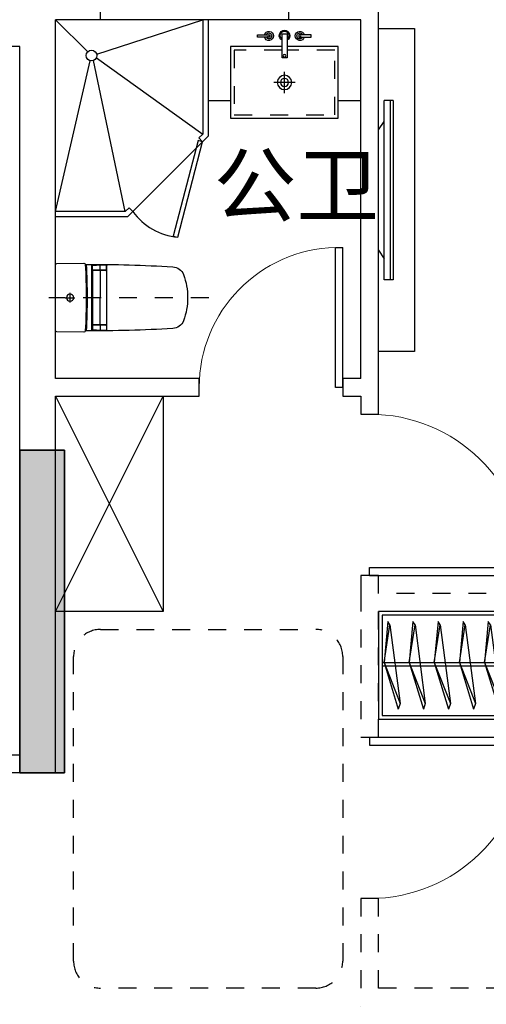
# Model space of a CAD drawing. Header units: millimetres. Extents: x 296296 to 297283, y 219875 to 220035.
# Tile 196 of 256: x 297085.64 to 297088.24, y 220011.14 to 220016.63. Entities that reach past the tile are written whole.
import ezdxf

# ---------------------------------------------------------------- set-up
doc = ezdxf.new("R2010")
doc.units = ezdxf.units.MM
for name, pattern in [('185洋房-中间套-1F南入（报建版）-旧规$0$DASH', [0.35, 0.25, -0.1]), ('185洋房-中间套-1F南入（报建版）-旧规$0$洋房户型$0$_DASH', [0.6, 0.4, -0.2]), ('185洋房-中间套-1F南入（报建版）-旧规$0$洋房户型$0$DASH', [0.35, 0.25, -0.1])]:
    doc.linetypes.add(name, pattern=pattern)
doc.styles.get("Standard").update_dxf_attribs({"font": 'arial.ttf'})

# ---------------------------------------------------------------- blocks, each defined once
blk = doc.blocks.new('qAEWTW4ygrewyhreyteutu')
blk.add_hatch(color=253).paths.add_polyline_path([(974974.9, 189058.4), (974974.9, 187258.4), (975224.9, 187258.4), (975224.9, 189058.4)], flags=0)
at = {"color": 253}
blk.add_lwpolyline([(974974.9, 189058.4), (974974.9, 187258.4), (975224.9, 187258.4), (975224.9, 189058.4), (974974.9, 189058.4)], close=True, dxfattribs=at)
blk = doc.blocks.new('dzuerujfysiktuykluyikyuj')
h = blk.add_hatch()
h.set_pattern_fill('钢筋混凝土', color=253, scale=100)
h.set_pattern_definition([(45, (0, 0), (-176.776695, 176.776695), []), (50, (0, 0), (717.26018, -62.75213), [75, -825]), (355, (0, 0), (-138.75133, 752.19213), [60, -660]), (100.4514, (59.8, -5.2), (578.5094, 689.43954), [63.7402, -701.1421]), (46.1842, (0, 200), (1067.24105, -165.519), [112.5, -1237.5]), (96.6356, (88.9, 186.2), (934.6627, 974.1179), [95.6103, -1051.713]), (351.1842, (0, 200), (934.6619, 974.1186), [90, -990]), (21, (100, 150), (596.90705, -402.6189), [75, -825]), (326, (100, 150), (243.31533, 725.15005), [60, -660]), (71.4514, (149.74, 116.45), (840.22263, 322.5305), [63.7402, -701.1421]), (37.5, (0, 0), (12.159855, 332.893854), [0, -652, 0, -670, 0, -662.5]), (7.5, (0, 0), (263.06954, 394.41171), [0, -382, 0, -637, 0, -252.5]), (327.5, (-223, 0), (533.822436, -22.55487), [0, -250, 0, -780, 0, -1035]), (317.5, (-323, 0), (583.18617, 100.10498), [0, -325, 0, -518, 0, -735])])
h.paths.add_polyline_path([(1106524.9, 389058.4), (1106524.9, 387258.4), (1106274.9, 387258.4), (1106274.9, 389058.4)])
h.paths.add_polyline_path([(1120674.9, 389058.4), (1120674.9, 387258.4), (1120424.9, 387258.4), (1120424.9, 389058.4)])
h.paths.add_polyline_path([(1088474.9, 389058.4), (1088474.9, 387258.4), (1088224.9, 387258.4), (1088224.9, 389058.4)])
h.paths.add_polyline_path([(1138724.9, 389058.4), (1138724.9, 387258.4), (1138474.9, 387258.4), (1138474.9, 389058.4)])
h.paths.add_polyline_path([(1113574.9, 387858.4), (1113574.9, 384858.4), (1113374.9, 384858.4), (1113374.9, 387858.4)])
h.paths.add_polyline_path([(1143674.9, 392958.4), (1143674.9, 391158.4), (1143474.9, 391158.4), (1143474.9, 392758.4), (1143174.9, 392758.4), (1143174.9, 392958.4)])
h.paths.add_polyline_path([(1083474.9, 392758.4), (1083474.9, 391158.4), (1083274.9, 391158.4), (1083274.9, 392958.4), (1083774.9, 392958.4), (1083774.9, 392758.4)])
h.paths.add_polyline_path([(1127074.9, 392758.4), (1127074.9, 391258.4), (1126874.9, 391258.4), (1126874.9, 392958.4), (1127424.9, 392958.4), (1127424.9, 392758.4)])
h.paths.add_polyline_path([(1100074.9, 392958.4), (1100074.9, 391258.4), (1099874.9, 391258.4), (1099874.9, 392758.4), (1099524.9, 392758.4), (1099524.9, 392958.4)])
h.paths.add_polyline_path([(1132274.9, 392958.4), (1132274.9, 391258.4), (1132074.9, 391258.4), (1132074.9, 392758.4), (1131724.9, 392758.4), (1131724.9, 392958.4)])
h.paths.add_polyline_path([(1094874.9, 392758.4), (1094874.9, 391258.4), (1094674.9, 391258.4), (1094674.9, 392958.4), (1095224.9, 392958.4), (1095224.9, 392758.4)])
h.paths.add_polyline_path([(1113974.9, 380258.4), (1113974.9, 380058.4), (1113374.9, 380058.4), (1113374.9, 381858.4), (1113574.9, 381858.4), (1113574.9, 380258.4)])
h.paths.add_polyline_path([(1145774.9, 392358.4), (1145774.9, 390658.4), (1145574.9, 390658.4), (1145574.9, 392158.4), (1145124.9, 392158.4), (1145124.9, 392358.4)])
h.paths.add_polyline_path([(1081374.9, 392158.4), (1081374.9, 390658.4), (1081174.9, 390658.4), (1081174.9, 392358.4), (1081824.9, 392358.4), (1081824.9, 392158.4)])
h.paths.add_polyline_path([(1141974.9, 380058.4), (1141974.9, 379458.4), (1141174.9, 379458.4), (1141174.9, 379658.4), (1141774.9, 379658.4), (1141774.9, 380258.4), (1142724.9, 380258.4), (1142724.9, 380058.4)])
h.paths.add_polyline_path([(1109774.9, 380058.4), (1109774.9, 379458.4), (1108974.9, 379458.4), (1108974.9, 379658.4), (1109574.9, 379658.4), (1109574.9, 380258.4), (1110524.9, 380258.4), (1110524.9, 380058.4)])
h.paths.add_polyline_path([(1117974.9, 379658.4), (1117974.9, 379458.4), (1117174.9, 379458.4), (1117174.9, 380058.4), (1116424.9, 380058.4), (1116424.9, 380258.4), (1117374.9, 380258.4), (1117374.9, 379658.4)])
h.paths.add_polyline_path([(1085774.9, 379658.4), (1085774.9, 379458.4), (1084974.9, 379458.4), (1084974.9, 380058.4), (1084224.9, 380058.4), (1084224.9, 380258.4), (1085174.9, 380258.4), (1085174.9, 379658.4)])
h.paths.add_polyline_path([(1115674.9, 392758.4), (1115674.9, 391158.4), (1115474.9, 391158.4), (1115474.9, 392158.4), (1115174.9, 392158.4), (1115174.9, 392358.4), (1115474.9, 392358.4), (1115474.9, 392958.4), (1115974.9, 392958.4), (1115974.9, 392758.4)])
h.paths.add_polyline_path([(1111474.9, 392158.4), (1111474.9, 391158.4), (1111274.9, 391158.4), (1111274.9, 392758.4), (1110974.9, 392758.4), (1110974.9, 392958.4), (1111474.9, 392958.4), (1111474.9, 392358.4), (1111774.9, 392358.4), (1111774.9, 392158.4)])
h.paths.add_polyline_path([(1130799.9, 387258.4), (1130799.9, 386658.4), (1128349.9, 386658.4), (1128349.9, 387258.4), (1128549.9, 387258.4), (1128549.9, 386858.4), (1130599.9, 386858.4), (1130599.9, 387258.4)])
h.paths.add_polyline_path([(1098599.9, 387258.4), (1098599.9, 386658.4), (1096149.9, 386658.4), (1096149.9, 387258.4), (1096349.9, 387258.4), (1096349.9, 386858.4), (1098399.9, 386858.4), (1098399.9, 387258.4)])
h.paths.add_polyline_path([(1128549.9, 389158.4), (1128549.9, 388743.4), (1128349.9, 388743.4), (1128349.9, 389358.4), (1130799.9, 389358.4), (1130799.9, 388743.4), (1130599.9, 388743.4), (1130599.9, 389158.4)])
h.paths.add_polyline_path([(1098599.9, 389358.4), (1098599.9, 388743.4), (1098399.9, 388743.4), (1098399.9, 389158.4), (1096349.9, 389158.4), (1096349.9, 388743.4), (1096149.9, 388743.4), (1096149.9, 389358.4)])
h.paths.add_polyline_path([(1125274.8, 392958.4), (1125274.8, 390058.4), (1125074.8, 390058.4), (1125074.8, 392758.4), (1124674.9, 392758.4), (1124674.9, 392958.4)])
h.paths.add_polyline_path([(1101874.9, 392758.4), (1101874.9, 390058.4), (1101674.9, 390058.4), (1101674.9, 392958.4), (1102274.9, 392958.4), (1102274.9, 392758.4)])
h.paths.add_polyline_path([(1093074.9, 392958.4), (1093074.9, 390058.4), (1092874.9, 390058.4), (1092874.9, 392758.4), (1092474.9, 392758.4), (1092474.9, 392958.4)])
h.paths.add_polyline_path([(1134074.9, 392758.4), (1134074.9, 390058.4), (1133874.9, 390058.4), (1133874.9, 392958.4), (1134474.9, 392958.4), (1134474.9, 392758.4)])
h.paths.add_polyline_path([(1145774.9, 383408.4), (1145774.9, 380058.4), (1145174.9, 380058.4), (1145174.9, 380258.4), (1145574.9, 380258.4), (1145574.9, 383408.4)])
h.paths.add_polyline_path([(1081774.9, 380258.4), (1081774.9, 380058.4), (1081174.9, 380058.4), (1081174.9, 383408.4), (1081374.9, 383408.4), (1081374.9, 380258.4)])
h.paths.add_polyline_path([(1100774.9, 386658.4), (1100774.9, 388108.4), (1100574.9, 388108.4), (1100574.9, 386658.4)])
h.paths.add_polyline_path([(1100774.9, 388708.4), (1100774.9, 389358.4), (1099874.9, 389358.4), (1099874.9, 389158.4), (1100574.9, 389158.4), (1100574.9, 388708.4)])
h.paths.add_polyline_path([(1126374.9, 386658.4), (1126374.9, 388108.4), (1126174.9, 388108.4), (1126174.9, 386658.4)])
h.paths.add_polyline_path([(1126374.9, 388708.4), (1126374.9, 389158.4), (1127074.9, 389158.4), (1127074.9, 389358.4), (1126174.9, 389358.4), (1126174.9, 388708.4)])
h.paths.add_polyline_path([(1094174.9, 389158.4), (1094174.9, 386658.4), (1093974.9, 386658.4), (1093974.9, 389358.4), (1094874.9, 389358.4), (1094874.9, 389158.4)])
h.paths.add_polyline_path([(1132974.9, 389358.4), (1132974.9, 386658.4), (1132774.9, 386658.4), (1132774.9, 389158.4), (1132074.9, 389158.4), (1132074.9, 389358.4)])
h.paths.add_polyline_path([(1088474.9, 392958.4), (1088474.9, 392158.4), (1088074.9, 392158.4), (1088074.9, 392958.4)])
h.paths.add_polyline_path([(1106674.9, 392958.4), (1106674.9, 392158.4), (1106274.9, 392158.4), (1106274.9, 392958.4)])
h.paths.add_polyline_path([(1094174.9, 379658.4), (1094174.9, 379258.4), (1093474.9, 379258.4), (1093474.9, 379658.4)])
h.paths.add_polyline_path([(1101274.9, 379658.4), (1101274.9, 379258.4), (1100574.9, 379258.4), (1100574.9, 379658.4)])
h.paths.add_polyline_path([(1126374.9, 379658.4), (1126374.9, 379258.4), (1125674.9, 379258.4), (1125674.9, 379658.4)])
h.paths.add_polyline_path([(1133474.9, 379658.4), (1133474.9, 379258.4), (1132774.9, 379258.4), (1132774.9, 379658.4)])
h.paths.add_polyline_path([(1138874.9, 392958.4), (1138874.9, 392158.4), (1138474.9, 392158.4), (1138474.9, 392958.4)])
h.paths.add_polyline_path([(1120674.9, 392958.4), (1120674.9, 392158.4), (1120274.9, 392158.4), (1120274.9, 392958.4)])
at = {"color": 253}
blk.add_lwpolyline([(1106524.9, 389058.4), (1106524.9, 387258.4), (1106274.9, 387258.4), (1106274.9, 389058.4), (1106524.9, 389058.4)], close=True, dxfattribs=at)
blk = doc.blocks.new('eqrujhe5tjyrk6ryakyrkjyrautu')
at = {"color": 253}
blk.add_text('公卫', height=337.59, dxfattribs=at).set_placement((833256, 432366.1))
blk = doc.blocks.new('*U1296')
at = {"color": 253}
for p, q in [((600, 150), (-600, 150)), ((-600, 150), (-600, -450)), ((-600, 150), (600, -450)), ((600, 150), (-600, -450)), ((600, -450), (600, 150)), ((-600, -450), (600, -450))]:
    blk.add_line(p, q, dxfattribs=at)
blk = doc.blocks.new('185洋房-中间套-1F南入（报建版）-旧规$0$洋房户型$0$11A$C17570B11')
at = {"color": 253}
for p, q in [((0, 0), (-211, -32.5)), ((0, 0), (228.5, -89.9)), ((-211, -32.5), (-229.8, -20.5)), ((-211, -32.5), (228.5, -89.9)), ((228.5, -89.9), (259.1, -78.9))]:
    blk.add_line(p, q, dxfattribs=at)
blk.add_lwpolyline([(-229.8, -20.5), (0, 0), (259.1, -78.9)], dxfattribs=at)
blk = doc.blocks.new('*U1298')
at = {"color": 253}
for points in [[(1400, 0), (4500, 0), (4500, -600), (1400, -600)], [(1420, -20), (4480, -20), (4480, -580), (1420, -580)]]:
    blk.add_lwpolyline(points, close=True, dxfattribs=at)
for points in [[(1420, -285.3), (4480, -285.3)], [(1420, -305.3), (4480, -305.3)]]:
    blk.add_lwpolyline(points, dxfattribs=at)
at = {"color": 253, "rotation": 270}
for p in [(1529.6, -285.1), (1669.6, -285.1), (1809.6, -285.1), (1949.6, -285.1), (2089.6, -285.1), (2229.6, -285.1), (2369.6, -285.1), (2509.6, -285.1), (2649.6, -285.1), (2789.6, -285.1), (2929.6, -285.1), (3069.6, -285.1), (3209.6, -285.1), (3349.6, -285.1), (3489.6, -285.1), (3629.6, -285.1), (3769.6, -285.1), (3909.6, -285.1), (4049.6, -285.1), (4189.6, -285.1), (4329.6, -285.1), (4469.6, -285.1)]:
    blk.add_blockref('185洋房-中间套-1F南入（报建版）-旧规$0$洋房户型$0$11A$C17570B11', p, dxfattribs=at)
blk = doc.blocks.new('*U1303')
at = {"color": 253}
for p, q in [((850, 0), (0, 0)), ((0, -1100), (0, 0)), ((0, 0), (178.8, -178.8)), ((229, -192.5), (820, 0)), ((820, 0), (820, -637.6)), ((850, 0), (850, -650)), ((227.5, -212), (820, -637.6)), ((0, -1070), (192.5, -229)), ((387.6, -1070), (212, -227.5)), ((850, -650), (400, -1100)), ((820, -637.6), (798.2, -659.3)), ((798.2, -659.3), (819.5, -680.5)), ((387.6, -1070), (0, -1070)), ((409.3, -1048.2), (387.6, -1070)), ((409.3, -1048.2), (430.5, -1069.5)), ((400, -1100), (0, -1100))]:
    blk.add_line(p, q, dxfattribs=at)
blk.add_lwpolyline([(680.4, -1212.7), (819.5, -680.5), (794.9, -674.1), (655.9, -1206.3)], close=True, dxfattribs=at)
blk.add_circle((200, -200), 30, dxfattribs=at)
blk.add_arc((711, -869.7), 344.4, 215.4598, 264.8972, dxfattribs=at)
blk = doc.blocks.new('*U1305')
at = {"color": 253}
for p, q in [((424.5, -409.9), (424.5, -289.9)), ((364.5, -349.9), (484.5, -349.9))]:
    blk.add_line(p, q, dxfattribs=at)
for points in [[(124.5, -450), (0, -450), (0, 0), (850, 0), (850, -450), (724.5, -450)], [(438, -149.9), (724.5, -149.9), (724.5, -549.9), (124.5, -549.9), (124.5, -149.9), (410.1, -149.9)]]:
    blk.add_lwpolyline(points, dxfattribs=at)
for points in [[(276.2, -84.4), (345.1, -84.4), (345.1, -96.7), (276.2, -96.7)], [(438, -213.3), (438, -78.4), (410.1, -78.4), (410.1, -213.3)], [(574.4, -84.4), (505.4, -84.4), (505.4, -96.7), (574.4, -96.7)]]:
    blk.add_lwpolyline(points, close=True, dxfattribs=at)
at = {"color": 253, "linetype": '185洋房-中间套-1F南入（报建版）-旧规$0$洋房户型$0$DASH', "ltscale": 0.2}
blk.add_lwpolyline([(438, -169.9), (704.5, -169.9), (704.5, -529.9), (144.5, -529.9), (144.5, -169.9), (410.1, -169.9)], dxfattribs=at)
at = {"color": 253}
for centre, radius in [((339, -90.5), 6.17), ((511.6, -90.5), 6.17), ((424.6, -201.3), 7.98), ((424.5, -349.9), 40), ((424.5, -349.9), 22.5)]:
    blk.add_circle(centre, radius, dxfattribs=at)
for centre, radius, start, end in [((339, -90.5), 25.4, 194.0486, 165.9514), ((339, -90.5), 16.6, 201.7986, 158.2014), ((424.3, -88.5), 29.3, 297.9804, 241.0365), ((424.3, -88.5), 23.8, 305.279, 233.4071), ((511.6, -90.5), 25.4, 14.0486, 345.9514), ((511.6, -90.5), 16.6, 21.7986, 338.2014)]:
    blk.add_arc(centre, radius, start, end, dxfattribs=at)
blk = doc.blocks.new('185洋房-中间套-1F南入（报建版）-旧规$0$洋房户型$0$13c')
at = {"color": 253, "linetype": '185洋房-中间套-1F南入（报建版）-旧规$0$洋房户型$0$DASH'}
for p, q in [((89521.2, 114521), (89521.2, 115411.4)), ((89548.8, 115294.1), (89493.5, 115294.1)), ((89548.8, 115294.1), (89493.5, 115294.1))]:
    blk.add_line(p, q, dxfattribs=at)
at = {"color": 253}
for p, q in [((89521.2, 115321.8), (89521.2, 115266.5)), ((89706, 115173.6), (89335.9, 115173.6)), ((89364.8, 115169), (89342.8, 115169)), ((89367.8, 115094.3), (89367.8, 115166)), ((89369.9, 115094.3), (89369.9, 115166)), ((89372.9, 115169), (89669.5, 115169)), ((89672.5, 115094.3), (89672.5, 115166)), ((89674.6, 115094.3), (89674.6, 115166)), ((89677.6, 115169), (89699.6, 115169)), ((89366.1, 115126.9), (89339.8, 115126.9)), ((89364.8, 115091.3), (89340.9, 115091.3)), ((89701.5, 115088.8), (89340.9, 115088.8)), ((89372.1, 115126.9), (89521.4, 115126.9)), ((89372.9, 115091.3), (89669.5, 115091.3)), ((89670.3, 115126.9), (89521, 115126.9)), ((89676.3, 115126.9), (89702.6, 115126.9)), ((89677.6, 115091.3), (89701.5, 115091.3)), ((89521.2, 114639.6), (89521.2, 114639.6))]:
    blk.add_line(p, q, dxfattribs=at)
at = {"color": 253, "elevation": 0}
blk.add_lwpolyline([(89338.1, 115374.6, 0.40958), (89331.1, 115367.7), (89328.7, 115216.4, 0.340858), (89333.9, 115209.5, -0.338866), (89336.1, 115206.6, 0.016661), (89349, 114721.8, 0.297651), (89392.4, 114662.3, 0.100336), (89521.2, 114639.6, 0.100336), (89650, 114662.3, 0.297651), (89693.3, 114721.8, 0.016103), (89705.8, 115206.4, -0.353394), (89708.2, 115209.4, 0.356819), (89713.7, 115216.4), (89711.3, 115367.7, 0.409594), (89704.3, 115374.6)], format="xyb", close=True, dxfattribs=at)
at = {"color": 253}
blk.add_circle((89521.2, 115294.1), 20, dxfattribs=at)
for centre, radius, start, end in [((89518.9, 118504.5), 3305.4, 266.8293, 270.0402), ((89518.9, 118509.5), 3305.4, 266.8298, 270.0402), ((89523.6, 118512.5), 3308.4, 269.9584, 273.157), ((89523.6, 118507.6), 3308.4, 269.9584, 273.1576), ((94520.5, 114992.6), 5183.6, 178.082, 178.9026), ((89342.8, 115166), 3, 90, 178.082), ((89364.8, 115166), 3, 0, 90), ((89372.9, 115166), 3, 90, 180), ((89669.5, 115166), 3, 359.9972, 89.9972), ((89677.6, 115166), 3, 89.9972, 179.9972), ((89699.6, 115166), 3, 1.9152, 89.9972), ((84521.9, 114992.9), 5183.6, 1.0947, 1.9152), ((89340.9, 115094.3), 3, 178.8757, 270), ((89340.9, 115091.8), 3, 178.9026, 269.9983), ((89364.8, 115094.3), 3, 270, 0), ((89372.9, 115094.3), 3, 180, 270), ((89669.5, 115094.3), 3, 269.9972, 359.9972), ((89677.6, 115094.3), 3, 179.9972, 269.9972), ((89701.5, 115094.3), 3, 269.9972, 1.1215), ((89701.5, 115091.8), 3, 269.9989, 1.0947)]:
    blk.add_arc(centre, radius, start, end, dxfattribs=at)
blk = doc.blocks.new('*U1310')
at = {"color": 253}
for p, q in [((81.7, 1227.3), (31.1, 1227.3)), ((31.1, 1110), (31.1, 1227.3)), ((64.7, 1227.3), (64.7, 227.3)), ((81.7, 1227.3), (81.7, 227.3)), ((0, 1063.1), (31.1, 1110)), ((31.1, 344.6), (31.1, 1110)), ((0, 391.5), (0, 1063.1)), ((0, 391.5), (31.1, 344.6)), ((31.1, 227.3), (31.1, 344.6)), ((81.7, 227.3), (31.1, 227.3))]:
    blk.add_line(p, q, dxfattribs=at)
blk.add_lwpolyline([(200, -172.7), (0, -172.7), (0, 1627.3), (200, 1627.3)], close=True, dxfattribs=at)
blk = doc.blocks.new('185洋房-中间套-1F南入（报建版）-旧规$0$洋房户型$0$$DorLib2D$00000001')
at = {"color": 253}
for p, q in [((0.45, 0.975), (0.5, 0.975)), ((0.45, 0), (0.45, 0.975)), ((0.5, 0), (0.5, 0.975)), ((0.5, 0), (0.45, 0))]:
    blk.add_line(p, q, dxfattribs=at)
at = {"color": 253, "lineweight": 13}
blk.add_arc((0.475, 0), 0.975, 91.46928, 180, dxfattribs=at)
blk = doc.blocks.new('185洋房-中间套-1F南入（报建版）-旧规')
at = {"color": 253, "linetype": 'Continuous'}
for p, q in [((25450, 11900), (25450, 12500)), ((26500, 11900), (26500, 12500)), ((27000, 9800), (27000, 12000)), ((25450, 11900), (25200, 11900)), ((25200, 11850), (25200, 11900)), ((26900, 11900), (26500, 11900)), ((26900, 9900), (26900, 11900)), ((25200, 9900), (25200, 11850)), ((26000, 9900), (25200, 9900)), ((26000, 9800), (26000, 9900)), ((26900, 9900), (26800, 9900)), ((26800, 9900), (26800, 9800)), ((25200, 9800), (26000, 9800)), ((25200, 7700), (25200, 9800)), ((26800, 9800), (26900, 9800)), ((25200, 7700), (22200, 7700))]:
    blk.add_line(p, q, dxfattribs=at)
at = {"color": 253, "linetype": '185洋房-中间套-1F南入（报建版）-旧规$0$DASH'}
for p, q in [((26900, 9800), (26900, 9700)), ((27000, 9700), (27000, 9800)), ((26900, 9700), (27000, 9700)), ((27000, 8800), (26900, 8800)), ((26900, 8800), (26900, 8700)), ((27000, 8700), (27000, 8800)), ((26900, 8700), (26900, 7900)), ((30000, 8700), (27000, 8700)), ((30100, 8600), (27000, 8600)), ((27000, 7900), (27000, 8600)), ((26900, 7900), (27000, 7900)), ((27000, 7000), (26900, 7000)), ((26900, 7000), (26900, 6400)), ((27000, 6500), (27000, 7000)), ((28500, 6500), (27000, 6500))]:
    blk.add_line(p, q, dxfattribs=at)
at = {"color": 253}
blk.add_lwpolyline([(22300, 8400), (22300, 7800), (25000, 7800), (25000, 11750), (24400, 11750), (24400, 8400)], close=True, dxfattribs=at)
at = {"color": 253, "linetype": '185洋房-中间套-1F南入（报建版）-旧规$0$洋房户型$0$_DASH', "ltscale": 0.5}
blk.add_lwpolyline([(25300, 6650), (25300, 8350, -0.414214), (25450, 8500), (26650, 8500, -0.414214), (26800, 8350), (26800, 6650, -0.414214), (26650, 6500), (25450, 6500, -0.414214)], format="xyb", close=True, dxfattribs=at)
at = {"color": 253, "extrusion": (0, 0, -1), "xscale": -1, "zscale": -1, "rotation": 359.9999983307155}
blk.add_blockref('*U1303', (-25200, 11900), dxfattribs=at)
at = {"color": 253, "extrusion": (0, 0, -1), "zscale": -1}
blk.add_blockref('*U1305', (-26900, 11900), dxfattribs=at)
at = {"color": 253}
blk.add_blockref('*U1310', (27000, 10222.7), dxfattribs=at)
at = {"color": 253, "zscale": 100}
for p, xscale, yscale, rotation in [((26400, 9850), -800, -800, 179.9999999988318), ((26950, 9250), -900, -900, 90), ((26950, 7450), -900, 900, 270)]:
    blk.add_blockref('185洋房-中间套-1F南入（报建版）-旧规$0$洋房户型$0$$DorLib2D$00000001', p, dxfattribs=dict(at, xscale=xscale, yscale=yscale, rotation=rotation))
at = {"color": 253, "xscale": -1}
for name, p, rotation in [('185洋房-中间套-1F南入（报建版）-旧规$0$洋房户型$0$13c', (140574.6, 99871.2), 90.00000166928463), ('*U1296', (25350, 9200), 90)]:
    blk.add_blockref(name, p, dxfattribs=dict(at, rotation=rotation))
blk.add_blockref('*U1298', (31500, 8600), dxfattribs=at)

msp = doc.modelspace()

# ---------------------------------------------------------------- block references
at = {"xscale": 0.001, "yscale": 0.001, "zscale": 0.001}
for name, p in [('qAEWTW4ygrewyhreyteutu', (296110.6684, 219825.1752)), ('dzuerujfysiktuykluyikyuj', (295979.3684, 219625.1752)), ('eqrujhe5tjyrk6ryakyrkjyrautu', (296253.4684, 219583.1752))]:
    msp.add_blockref(name, p, dxfattribs=at)

# ---------------------------------------------------------------- next in the draw order: block references
msp.add_blockref('185洋房-中间套-1F南入（报建版）-旧规', (297060.6433, 220004.7336), dxfattribs=at)

doc.saveas('drawing.dxf')
